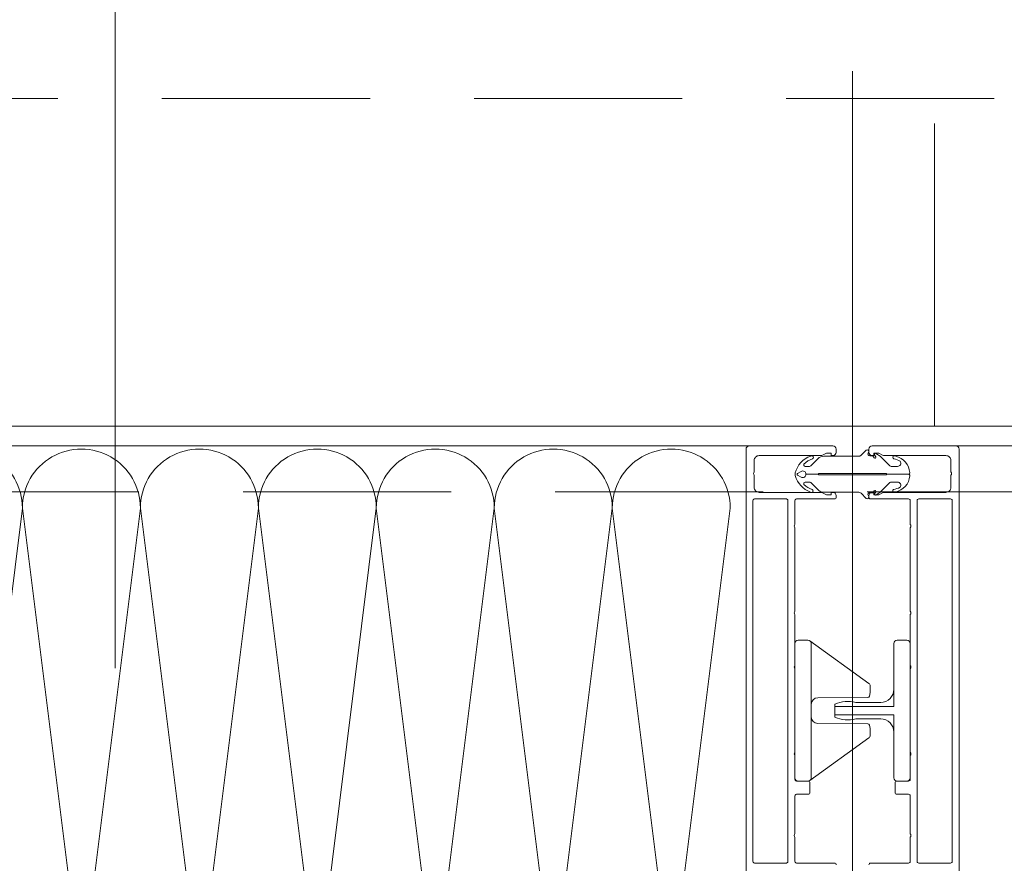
# Model space of a CAD drawing. Header units: millimetres. Extents: x 144573 to 336993, y 74252 to 247042.
# Tile 233 of 256: x 166282 to 166583, y 174722 to 174979. Entities that reach past the tile are written whole.
import ezdxf

# ---------------------------------------------------------------- set-up
doc = ezdxf.new("R2010")
doc.units = ezdxf.units.MM
for name, pattern in [('CK_Čerchovaná 50', [6, 3, -1.5, 0, -1.5]), ('ČERCHOVANÁ', [25.4, 12.7, -6.35, 0, -6.35]), ('ČÁRKOVANÁ', [19.05, 12.7, -6.35])]:
    doc.linetypes.add(name, pattern=pattern)
for name, color, linetype, lineweight in [('FASÁDA DETAILNÍ', 255, 'Continuous', 0), ('OSY', 255, 'Continuous', 0), ('TENKA', 255, 'Continuous', 0)]:
    doc.layers.add(name, color=color, linetype=linetype, lineweight=lineweight)

# ---------------------------------------------------------------- blocks, each defined once
blk = doc.blocks.new('236134_0100_s_v')
for points in [[(22.8, -23), (22.8, -5), (42, -5, 0.414214), (43, -4), (43, -1, 0.414214), (42, 0), (1, 0, 0.414214), (0, -1), (0, -4, 0.414214), (1, -5), (20.2, -5), (20.2, -23)], [(15, -5, -0.414214), (19, -9), (19, -16.57, 0.165764), (19.53, -23), (23.47, -23, 0.165764), (24, -16.57), (24, -9, -0.414214), (28, -5)]]:
    blk.add_lwpolyline(points, format="xyb")
blk = doc.blocks.new('236134_0200_s_v')
for points in [[(19.58, 5, -0.41166), (17.58, 6.98), (17.45, 22.25, 0.344217), (17.07, 22.73), (16, 23), (14, 23, 0.240828), (13.19, 22.59), (0.19, 4.59)], [(23.42, 5, 0.41166), (25.42, 6.98), (25.55, 22.25, -0.344217), (25.93, 22.73), (27, 23), (29, 23, -0.240828), (29.81, 22.59), (42.81, 4.59)]]:
    blk.add_lwpolyline(points, format="xyb")
blk.add_lwpolyline([(42, 5), (1, 5, 0.414214), (0, 4), (0, 1, 0.414214), (1, 0), (42, 0, 0.414214), (43, 1), (43, 4, 0.414214)], format="xyb", close=True)
blk = doc.blocks.new('244748_a')
blk.add_lwpolyline([(8.32, -1.69, 0.082248), (6.34, -0.9, -1.09695), (6.94, -0.1, -0.315353), (11.26, -5.15, -0.480529), (10.87, -5.64), (4.27, -5.64), (4.08, -5.45), (-16.53, -5.45), (-16.72, -5.64), (-20.43, -5.64, 0.574019), (-21.93, -4.78), (-22.99, -5.4, 0.524827), (-22.99, -5.9), (-21.93, -6.52, 0.574021), (-20.43, -5.66), (-16.72, -5.66), (-16.53, -5.85), (4.08, -5.85), (4.27, -5.66), (10.87, -5.66, -0.480529), (11.26, -6.15, -0.326229), (6.88, -11.09, -1.09695), (6.28, -10.3, 0.081457), (8.32, -9.61, 0.599203), (7.48, -8.05), (5.52, -8.05, 0.198965), (5.17, -8.2), (2.22, -11.15), (0.93, -12.01, -0.738038), (0.51, -11.62), (0.87, -11, 1), (0.35, -10.7), (0, -11.3), (-0.98, -11.3, 0.619205), (-1.45, -12.06), (-1.28, -12.43, -0.808139), (-2.04, -13.04), (-3.63, -11.44, 0.198906), (-4.34, -11.15), (-14.99, -11.15, -0.198936), (-16.76, -10.42), (-18.98, -8.2, 0.198942), (-19.33, -8.05), (-20.67, -8.05, 0.500217), (-21.09, -8.73, 0.122037), (-18.5, -10.27, -1.093735), (-19.1, -11.07, -0.240768), (-23.7, -6.07, -0.106226), (-23.7, -5.23, -0.256232), (-19, -0.13, -1.093735), (-18.4, -0.92, 0.116856), (-21.09, -2.57, 0.500217), (-20.67, -3.25), (-19.33, -3.25, 0.198942), (-18.98, -3.1), (-16.75, -0.88, -0.198936), (-14.99, -0.15), (-4.34, -0.15, 0.198907), (-3.63, 0.14), (-2.04, 1.74, -0.808139), (-1.28, 1.13), (-1.45, 0.76, 0.619205), (-0.98, 0), (0, 0), (0.35, -0.6, 1), (0.87, -0.3), (0.51, 0.32, -0.738038), (0.93, 0.71), (2.22, -0.15), (5.17, -3.1, 0.198965), (5.52, -3.25), (7.48, -3.25, 0.599203)], format="xyb", close=True)
blk = doc.blocks.new('*U1335')
for points in [[(0, 0, 0.414243), (0.1, 0.1), (0, 0.9, -1.0001), (0.2, 0.9), (0.1, 0.1, 0.414228), (0.2, 0, 0.414228)], [(0.2, 0, 0.414243), (0.3, 0.1), (0.2, 0.9, -1.0001), (0.4, 0.9), (0.3, 0.1, 0.414228), (0.4, 0, 0.414228)], [(0.4, 0, 0.414243), (0.5, 0.1), (0.4, 0.9, -1.0001), (0.6, 0.9), (0.5, 0.1, 0.414228), (0.6, 0, 0.414228)], [(0.6, 0, 0.414243), (0.7, 0.1), (0.6, 0.9, -1.0001), (0.8, 0.9), (0.7, 0.1, 0.414228), (0.8, 0, 0.414228)], [(0.8, 0, 0.414243), (0.9, 0.1), (0.8, 0.9, -1.0001), (1, 0.9), (0.9, 0.1, 0.414228), (1, 0, 0.414228)], [(1, 0, 0.414243), (1.1, 0.1), (1, 0.9, -1.0001), (1.2, 0.9), (1.1, 0.1, 0.414228), (1.2, 0, 0.414228)], [(1.2, 0, 0.414243), (1.3, 0.1), (1.2, 0.9, -1.0001), (1.4, 0.9), (1.3, 0.1, 0.414228), (1.4, 0, 0.414228)]]:
    blk.add_lwpolyline(points, format="xyb")

msp = doc.modelspace()

# ---------------------------------------------------------------- linework, layer by layer
at = {"layer": 'FASÁDA DETAILNÍ'}
for p, q in [((166536.48, 174595.313), (166536.48, 174963.55)), ((166536.48, 174595.313), (166536.48, 174963.55)), ((169404.98, 174849.259), (166567.98, 174849.259)), ((168679.98, 174849.259), (166567.98, 174849.259))]:
    msp.add_line(p, q, dxfattribs=at)
at = {"layer": 'FASÁDA DETAILNÍ', "linetype": 'ČÁRKOVANÁ', "ltscale": 5}
for points in [[(173081.48, 174835.259), (146941.48, 174835.259), (146941.48, 198075.259), (173081.48, 198075.259)], [(172961.48, 174955.259), (147061.48, 174955.259), (147061.48, 197955.259), (172961.48, 197955.259)]]:
    msp.add_lwpolyline(points, close=True, dxfattribs=at)
at = {"layer": 'FASÁDA DETAILNÍ'}
msp.add_lwpolyline([(173061.48, 174855.259), (146961.48, 174855.259), (146961.48, 198055.259), (173061.48, 198055.259)], close=True, dxfattribs=at)
msp.add_lwpolyline([(166504.98, 174849.259), (166117.98, 174849.259)], dxfattribs=at)
for points in [[(166531.48, 174721.459, 0.4142136), (166530.98, 174721.959), (166519.38, 174721.959, -0.4142136), (166518.88, 174722.459), (166518.88, 174729.859, -0.3999851), (166518.88, 174730.859), (166518.88, 174742.459, -0.4142136), (166519.38, 174742.959), (166522.98, 174742.959, 0.4142136), (166523.48, 174743.459), (166523.48, 174746.459, 0.4142136), (166522.98, 174746.959), (166519.38, 174746.959, -0.4142136), (166518.88, 174747.459), (166518.88, 174754.759, -0.38324), (166518.88, 174755.759), (166518.88, 174781.259, -0.38324), (166518.88, 174782.259), (166518.88, 174797.759, -0.38324), (166518.88, 174798.759), (166518.88, 174824.259, -0.38324), (166518.88, 174825.259), (166518.88, 174832.559, -0.4142136), (166519.38, 174833.059), (166530.98, 174833.059, 0.4142136), (166531.48, 174833.559), (166531.48, 174834.059, 0.4142136), (166530.48, 174835.059), (166529.98, 174835.059), (166529.98, 174834.259), (166528.48, 174834.259), (166527.326, 174834.925, 0.1169365), (166526.826, 174835.059), (166507.972, 174835.059, -0.4142315), (166506.472, 174836.559), (166506.472, 174840.269, -0.3999851), (166506.472, 174841.269), (166506.472, 174844.759, -0.4142315), (166507.972, 174846.259), (166526.826, 174846.259, 0.1169365), (166527.326, 174846.393), (166528.48, 174847.059), (166529.98, 174847.059), (166529.98, 174846.259), (166530.48, 174846.259, 0.4142136), (166531.48, 174847.259), (166531.48, 174848.259, 0.4142136), (166530.48, 174849.259), (166504.98, 174849.259, 0.4142135), (166503.98, 174848.259), (166503.98, 174848.259), (166503.98, 174699.759, 0.4142136)], [(166531.48, 174721.459, 0.4142136), (166530.98, 174721.959), (166519.38, 174721.959, -0.4142136), (166518.88, 174722.459), (166518.88, 174729.859, -0.3999851), (166518.88, 174730.859), (166518.88, 174742.459, -0.4142136), (166519.38, 174742.959), (166522.98, 174742.959, 0.4142136), (166523.48, 174743.459), (166523.48, 174746.459, 0.4142136), (166522.98, 174746.959), (166519.38, 174746.959, -0.4142136), (166518.88, 174747.459), (166518.88, 174754.759, -0.38324), (166518.88, 174755.759), (166518.88, 174781.259, -0.38324), (166518.88, 174782.259), (166518.88, 174797.759, -0.38324), (166518.88, 174798.759), (166518.88, 174824.259, -0.38324), (166518.88, 174825.259), (166518.88, 174832.559, -0.4142136), (166519.38, 174833.059), (166530.98, 174833.059, 0.4142136), (166531.48, 174833.559), (166531.48, 174834.059, 0.4142136), (166530.48, 174835.059), (166529.98, 174835.059), (166529.98, 174834.259), (166528.48, 174834.259), (166527.326, 174834.925, 0.1169365), (166526.826, 174835.059), (166507.972, 174835.059, -0.4142315), (166506.472, 174836.559), (166506.472, 174840.269, -0.3999851), (166506.472, 174841.269), (166506.472, 174844.759, -0.4142315), (166507.972, 174846.259), (166526.826, 174846.259, 0.1169365), (166527.326, 174846.393), (166528.48, 174847.059), (166529.98, 174847.059), (166529.98, 174846.259), (166530.48, 174846.259, 0.4142136), (166531.48, 174847.259), (166531.48, 174848.259, 0.4142136), (166530.48, 174849.259), (166504.98, 174849.259, 0.4142135), (166503.98, 174848.259), (166503.98, 174848.259), (166503.98, 174699.759, 0.4142136)], [(166541.48, 174721.459, -0.4142136), (166541.98, 174721.959), (166553.58, 174721.959, 0.4142136), (166554.08, 174722.459), (166554.08, 174729.859, 0.3999851), (166554.08, 174730.859), (166554.08, 174742.459, 0.4142136), (166553.58, 174742.959), (166549.98, 174742.959, -0.4142136), (166549.48, 174743.459), (166549.48, 174746.459, -0.4142136), (166549.98, 174746.959), (166553.58, 174746.959, 0.4142136), (166554.08, 174747.459), (166554.08, 174754.759, 0.38324), (166554.08, 174755.759), (166554.08, 174781.259, 0.38324), (166554.08, 174782.259), (166554.08, 174797.759, 0.38324), (166554.08, 174798.759), (166554.08, 174824.259, 0.38324), (166554.08, 174825.259), (166554.08, 174832.559, 0.4142136), (166553.58, 174833.059), (166541.98, 174833.059, -0.4142136), (166541.48, 174833.559), (166541.48, 174834.059, -0.4142136), (166542.48, 174835.059), (166542.98, 174835.059), (166542.98, 174834.259), (166544.48, 174834.259), (166545.634, 174834.925, -0.1169365), (166546.134, 174835.059), (166564.988, 174835.059, 0.4142315), (166566.488, 174836.559), (166566.488, 174840.269, 0.3999851), (166566.488, 174841.269), (166566.488, 174844.759, 0.4142315), (166564.988, 174846.259), (166546.134, 174846.259, -0.1169365), (166545.634, 174846.393), (166544.48, 174847.059), (166542.98, 174847.059), (166542.98, 174846.259), (166542.48, 174846.259, -0.4142136), (166541.48, 174847.259), (166541.48, 174848.259, -0.4142136), (166542.48, 174849.259), (166567.98, 174849.259, -0.4142135), (166568.98, 174848.259), (166568.98, 174848.259), (166568.98, 174699.759, -0.4142136)], [(166541.48, 174721.459, -0.4142136), (166541.98, 174721.959), (166553.58, 174721.959, 0.4142136), (166554.08, 174722.459), (166554.08, 174729.859, 0.3999851), (166554.08, 174730.859), (166554.08, 174742.459, 0.4142136), (166553.58, 174742.959), (166549.98, 174742.959, -0.4142136), (166549.48, 174743.459), (166549.48, 174746.459, -0.4142136), (166549.98, 174746.959), (166553.58, 174746.959, 0.4142136), (166554.08, 174747.459), (166554.08, 174754.759, 0.38324), (166554.08, 174755.759), (166554.08, 174781.259, 0.38324), (166554.08, 174782.259), (166554.08, 174797.759, 0.38324), (166554.08, 174798.759), (166554.08, 174824.259, 0.38324), (166554.08, 174825.259), (166554.08, 174832.559, 0.4142136), (166553.58, 174833.059), (166541.98, 174833.059, -0.4142136), (166541.48, 174833.559), (166541.48, 174834.059, -0.4142136), (166542.48, 174835.059), (166542.98, 174835.059), (166542.98, 174834.259), (166544.48, 174834.259), (166545.634, 174834.925, -0.1169365), (166546.134, 174835.059), (166564.988, 174835.059, 0.4142315), (166566.488, 174836.559), (166566.488, 174840.269, 0.3999851), (166566.488, 174841.269), (166566.488, 174844.759, 0.4142315), (166564.988, 174846.259), (166546.134, 174846.259, -0.1169365), (166545.634, 174846.393), (166544.48, 174847.059), (166542.98, 174847.059), (166542.98, 174846.259), (166542.48, 174846.259, -0.4142136), (166541.48, 174847.259), (166541.48, 174848.259, -0.4142136), (166542.48, 174849.259), (166567.98, 174849.259, -0.4142135), (166568.98, 174848.259), (166568.98, 174848.259), (166568.98, 174699.759, -0.4142136)]]:
    msp.add_lwpolyline(points, format="xyb", dxfattribs=at)
for points in [[(166506.08, 174722.459), (166506.08, 174832.559, -0.4142136), (166506.58, 174833.059), (166516.28, 174833.059, -0.4142136), (166516.78, 174832.559), (166516.78, 174722.459, -0.4142136), (166516.28, 174721.959), (166506.58, 174721.959, -0.4142136), (166506.08, 174722.459)], [(166506.08, 174722.459), (166506.08, 174832.559, -0.4142136), (166506.58, 174833.059), (166516.28, 174833.059, -0.4142136), (166516.78, 174832.559), (166516.78, 174722.459, -0.4142136), (166516.28, 174721.959), (166506.58, 174721.959, -0.4142136), (166506.08, 174722.459)], [(166566.88, 174722.459), (166566.88, 174832.559, 0.4142136), (166566.38, 174833.059), (166556.68, 174833.059, 0.4142136), (166556.18, 174832.559), (166556.18, 174722.459, 0.4142136), (166556.68, 174721.959), (166566.38, 174721.959, 0.4142136), (166566.88, 174722.459)], [(166566.88, 174722.459), (166566.88, 174832.559, 0.4142136), (166566.38, 174833.059), (166556.68, 174833.059, 0.4142136), (166556.18, 174832.559), (166556.18, 174722.459, 0.4142136), (166556.68, 174721.959), (166566.38, 174721.959, 0.4142136), (166566.88, 174722.459)]]:
    msp.add_lwpolyline(points, format="xyb", close=True, dxfattribs=at)
at = {"layer": 'OSY', "linetype": 'ČERCHOVANÁ', "ltscale": 25}
msp.add_line((166311.48, 199232.667), (166311.48, 174158.02), dxfattribs=at)
at = {"layer": 'TENKA', "linetype": 'CK_Čerchovaná 50', "ltscale": 50}
msp.add_line((166561.48, 198055.259), (166561.48, 174855.259), dxfattribs=at)

# ---------------------------------------------------------------- block references
at = {"layer": 'FASÁDA DETAILNÍ', "xscale": -179.9999932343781, "yscale": 179.9999932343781, "zscale": 179.9999932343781}
msp.add_blockref('*U1335', (166499.153, 174668.259), dxfattribs=at)
msp.add_blockref('*U1335', (166499.153, 174668.259), dxfattribs=at)
at = {"layer": 'FASÁDA DETAILNÍ'}
msp.add_blockref('244748_a', (166542.702, 174846.219), dxfattribs=at)
msp.add_blockref('244748_a', (166542.702, 174846.219), dxfattribs=at)
at = {"layer": 'FASÁDA DETAILNÍ', "xscale": -1, "rotation": 270}
for name, p in [('236134_0200_s_v', (166518.88, 174746.959)), ('236134_0200_s_v', (166518.88, 174746.959)), ('236134_0100_s_v', (166554.08, 174746.959)), ('236134_0100_s_v', (166554.08, 174746.959))]:
    msp.add_blockref(name, p, dxfattribs=at)

doc.saveas('drawing.dxf')
